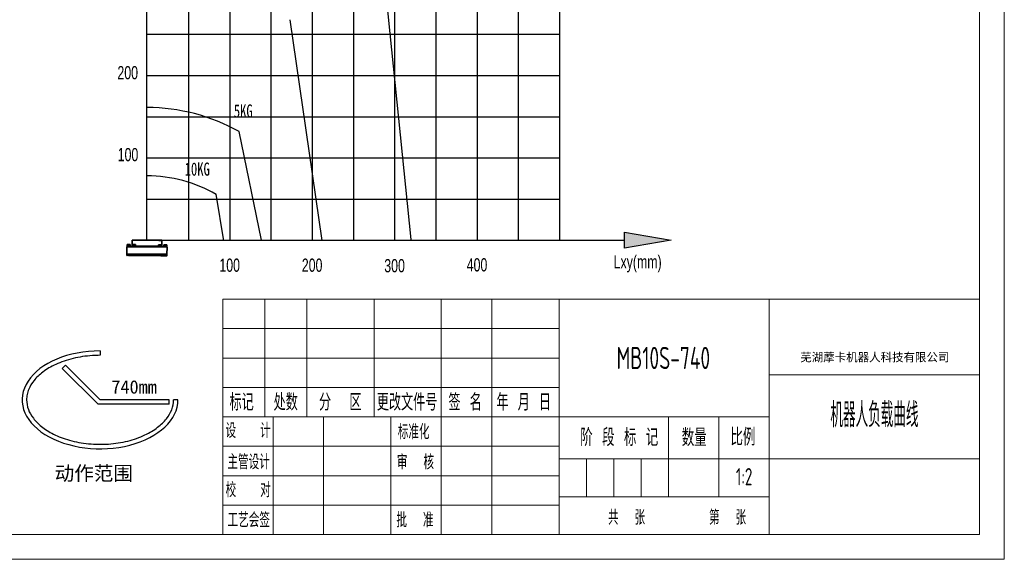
# Model space of a CAD drawing. Header units: millimetres. Extents: x -7686 to -856, y -458 to 6140.
# Tile 70 of 102: x -3671 to -3447, y 1803 to 1926. Entities that reach past the tile are written whole.
import ezdxf
from ezdxf.enums import TextEntityAlignment as Align

# ---------------------------------------------------------------- set-up
doc = ezdxf.new("R2010")
doc.units = ezdxf.units.MM
doc.header["$LTSCALE"] = 5
doc.linetypes.add('CENTER', pattern=[10.16, 6.35, -1.27, 1.27, -1.27])
for name, color, linetype, lineweight in [('1轮廓实线层', 7, 'Continuous', 18), ('2细线层', 4, 'Continuous', 13), ('6文字层', 3, 'Continuous', 13), ('L2', 6, 'Continuous', 13), ('图框层', 7, 'Continuous', 18)]:
    doc.layers.add(name, color=color, linetype=linetype, lineweight=lineweight)
doc.layers.add('剖面线层', color=7, linetype='Continuous')
doc.styles.add('PC_TEXTSTYLE', font='ISOCP.SHX', dxfattribs={"width": 0.707, "bigfont": 'GBCBIG.SHX'})
doc.styles.add('SLDTEXTSTYLE0', font='TXT', dxfattribs={"width": 0.7})
doc.styles.add('仿宋体', font='txt')
doc.styles.add('标准汉字', font='gbenor.shx', dxfattribs={"bigfont": 'gbcbig.shx'})

# ---------------------------------------------------------------- blocks, each defined once
blk = doc.blocks.new('ZwmFrameMain_3_A4^_^无分区图框^_^landscape')
at = {"layer": '1轮廓实线层'}
for p in [(267, 200), (0, 0)]:
    blk.add_line(p, (267, 0), dxfattribs=at)
at = {"layer": '2细线层'}
for p in [(272, 205), (-25, -5)]:
    blk.add_line(p, (272, -5), dxfattribs=at)
blk = doc.blocks.new('ZwmFrameMain_3_横向标题栏')
at = {"layer": '1轮廓实线层'}
for p, q in [((-153, 47.6), (0, 47.6)), ((-153, 0), (-153, 47.6))]:
    blk.add_line(p, q, dxfattribs=at)
at = {"layer": '2细线层', "color": 6, "linetype": 'Continuous'}
for p, q in [((-144.5, 23.8), (-144.5, 47.6)), ((-136, 23.8), (-136, 47.6)), ((-122.4, 23.8), (-122.4, 47.6)), ((-108.8, 0), (-108.8, 47.6)), ((-108.8, 23.8), (-108.8, 47.6)), ((-98.6, 0), (-98.6, 47.6)), ((-85, 0), (-85, 47.6)), ((-42.5, 0), (-42.5, 47.6)), ((-153, 41.65), (-85, 41.65)), ((-153, 35.7), (-85, 35.7)), ((-42.5, 32.3), (0, 32.3)), ((-153, 29.75), (-85, 29.75)), ((-153, 23.8), (-42.5, 23.8)), ((-142.8, 0), (-142.8, 23.8)), ((-132.6, 0), (-132.6, 23.8)), ((-62.9, 7.65), (-62.9, 23.8)), ((-52.7, 7.65), (-52.7, 23.8)), ((-153, 17.85), (-85, 17.85)), ((-85, 15.3), (0, 15.3)), ((-79.47, 7.65), (-79.47, 15.3)), ((-73.95, 7.65), (-73.95, 15.3)), ((-68.42, 7.65), (-68.42, 15.3)), ((-153, 11.9), (-85, 11.9)), ((-85, 7.65), (-42.5, 7.65)), ((-153, 5.95), (-85, 5.95))]:
    blk.add_line(p, q, dxfattribs=at)
at = {"layer": 'L2', "linetype": 'Continuous'}
blk.add_line((-119, 0), (-119, 23.8), dxfattribs=at)
at = {"layer": '6文字层', "color": 4, "linetype": 'Continuous', "insert": (-21.17, 35.77), "char_height": 1.7, "width": 46.9115, "attachment_point": 5, "style": '仿宋体'}
blk.add_mtext('芜湖藦卡机器人科技有限公司', dxfattribs=at)
at = {"layer": '6文字层', "color": 6, "style": '标准汉字'}
for s, insert, char_height, width, attachment_point in [('标记', (-149.17, 26.77), 3.4, 9.9025, 5), ('处数', (-140.26, 26.77), 3.4, 9.7325, 5), ('分  区', (-129.24, 26.77), 3.4, 16.2896, 5), ('更改文件号', (-115.72, 26.77), 3.4, 24.905, 5), ('签 名', (-103.99, 26.77), 3.4, 12.6286, 5), ('年 月 日', (-92.13, 26.77), 3.4, 20.3696, 5), ('设   计', (-147.87, 21.02), 2.975, 17.0478, 5), ('标准化', (-114.39, 20.78), 2.975, 13.1644, 5), ('阶 段 标 记', (-80.73, 17.89), 3.5, 25.8612, 7), ('数量', (-60.2, 17.85), 3.5, 8.5159, 7), ('比例', (-50.35, 17.98), 3.5, 7.9953, 7), ('主管设计', (-147.75, 14.68), 2.975, 17.1806, 5), ('审  核', (-114.03, 14.65), 2.975, 13.9931, 5), ('校   对', (-147.84, 9.04), 2.975, 17.2709, 5), ('共  张        第  张', (-75.11, 1.97), 2.975, 51.7172, 7), ('工艺会签', (-147.73, 2.95), 2.975, 17.255, 5), ('批  准', (-114.13, 2.95), 2.975, 14.1047, 5)]:
    blk.add_mtext(s, dxfattribs=dict(at, insert=insert, char_height=char_height, width=width, attachment_point=attachment_point))
at = {"layer": '6文字层', "color": 4, "style": 'PC_TEXTSTYLE', "flags": 8}
for tag, height, width, p, p2 in [('产品名称或材料标记', 4.5, 0.911854, (-77.25, 33.47), (-50.6, 33.47)), ('图样名称', 5, 2.846512, (-41.5, 21.71), (-1, 21.71)), ('图样代号', 5, 2.86875, (-41.5, 5.64), (-1, 5.64))]:
    blk.add_attdef(tag, text='', height=height, dxfattribs=dict(at, width=width)).set_placement(p, p2, align=Align.FIT)
at = {"layer": '6文字层', "color": 6, "style": 'PC_TEXTSTYLE', "width": 9.241641, "flags": 8}
blk.add_attdef('设计', text='', height=2.12, rotation=359.5768, dxfattribs=at).set_placement((-141.75, 19.99), (-133.89, 19.93), align=Align.FIT)
at = {"layer": '6文字层', "color": 6, "style": 'PC_TEXTSTYLE', "flags": 8}
for tag, height, width, p, p2 in [('审核', 2.12, 2.542374, (-141.61, 14.16), (-134.04, 14.16)), ('重量', 3.5, 1.685865, (-61.9, 10.1), (-53.7, 10.1)), ('比例', 3.5, 1.699352, (-51.7, 9.95), (-43.5, 9.95))]:
    blk.add_attdef(tag, text='', height=height, dxfattribs=dict(at, width=width)).set_placement(p, p2, align=Align.FIT)
blk = doc.blocks.new('*U36')
blk.add_line((-32.76, 0), (60.89, 0))
blk = doc.blocks.new('*U37')
at = {"color": 0, "linetype": 'ByBlock', "lineweight": -2, "transparency": 16777216}
for p in [(0, 102.96), (0, 93.6), (0, 84.24), (0, 74.88), (0, 65.52), (0, 56.16), (0, 46.8), (0, 37.44), (0, 28.08), (0, 18.72), (0, 9.36), (0, 0)]:
    blk.add_blockref('*U36', p, dxfattribs=at)
blk = doc.blocks.new('*U34')
blk.add_line((0.21, 74.88), (0.21, -37.44))
blk = doc.blocks.new('*U35')
at = {"color": 0, "linetype": 'ByBlock', "lineweight": -2, "transparency": 16777216}
for p in [(0, 0), (9.36, 0), (18.72, 0), (28.08, 0), (37.44, 0), (46.8, 0), (56.16, 0), (65.52, 0), (74.88, 0), (84.24, 0)]:
    blk.add_blockref('*U34', p, dxfattribs=at)

msp = doc.modelspace()

# ---------------------------------------------------------------- hatches: boundary and pattern name
h = msp.add_hatch(color=256)
h.dxf.hatch_style = 1
h.paths.add_polyline_path([(-3533.359, 1877.377), (-3533.359, 1873.75), (-3522.799, 1875.563)])

# ---------------------------------------------------------------- linework, layer by layer
for p, q in [((-3641.773, 1875.563), (-3641.773, 1999.692)), ((-3641.773, 1875.563), (-3533.359, 1875.563)), ((-3652.429, 1850.445), (-3652.429, 1849.434)), ((-3661.006, 1846.474), (-3660.291, 1847.188)), ((-3652.429, 1839.326), (-3660.291, 1847.188)), ((-3652.847, 1838.315), (-3661.006, 1846.474)), ((-3636.76, 1838.315), (-3652.847, 1838.315)), ((-3636.76, 1839.326), (-3652.429, 1839.326)), ((-3636.76, 1838.315), (-3636.76, 1839.326)), ((-3634.738, 1839.326), (-3635.749, 1839.326))]:
    msp.add_line(p, q)
at = {"color": 7, "true_color": 0xffffff}
for p, q in [((-3581.773, 1875.719), (-3589.596, 1952.132)), ((-3601.973, 1875.486), (-3609.278, 1925.678)), ((-3615.773, 1875.565), (-3620.864, 1900.254)), ((-3624.335, 1875.468), (-3626.071, 1886.027))]:
    msp.add_line(p, q, dxfattribs=at)
at = {"color": 7, "linetype": 'Continuous', "lineweight": 35, "true_color": 0xffffff}
for p, q in [((-3645.143, 1875.585), (-3645.152, 1874.233)), ((-3645.104, 1875.624), (-3645.143, 1875.585)), ((-3639.082, 1875.546), (-3645.143, 1875.585)), ((-3645.104, 1875.624), (-3639.112, 1875.585)), ((-3639.112, 1875.585), (-3638.422, 1875.581)), ((-3646.323, 1874.085), (-3646.333, 1872.486)), ((-3646.271, 1874.137), (-3646.323, 1874.085)), ((-3637.223, 1874.026), (-3646.323, 1874.085)), ((-3646.287, 1874.553), (-3646.29, 1874.202)), ((-3646.29, 1874.202), (-3646.29, 1874.137)), ((-3645.575, 1874.197), (-3646.29, 1874.202)), ((-3646.29, 1874.137), (-3646.271, 1874.137)), ((-3646.248, 1874.591), (-3646.287, 1874.553)), ((-3645.572, 1874.548), (-3646.287, 1874.553)), ((-3645.038, 1874.129), (-3646.269, 1874.137)), ((-3646.248, 1874.591), (-3645.611, 1874.587)), ((-3645.572, 1874.548), (-3645.611, 1874.587)), ((-3645.575, 1874.197), (-3645.572, 1874.548)), ((-3645.575, 1874.132), (-3645.575, 1874.197)), ((-3645.152, 1874.233), (-3645.113, 1874.194)), ((-3645.152, 1874.233), (-3645.071, 1874.233)), ((-3645.071, 1874.194), (-3645.113, 1874.194)), ((-3645.071, 1874.194), (-3645.072, 1874.129)), ((-3645.069, 1874.545), (-3645.071, 1874.194)), ((-3644.356, 1874.189), (-3645.071, 1874.194)), ((-3645.03, 1874.584), (-3645.069, 1874.545)), ((-3644.354, 1874.54), (-3645.069, 1874.545)), ((-3645.038, 1874.129), (-3644.866, 1874.127)), ((-3645.03, 1874.584), (-3644.393, 1874.579)), ((-3641.773, 1874.107), (-3644.866, 1874.127)), ((-3644.354, 1874.54), (-3644.393, 1874.579)), ((-3644.357, 1874.124), (-3644.356, 1874.189)), ((-3644.356, 1874.189), (-3644.354, 1874.54)), ((-3644.356, 1874.228), (-3639.188, 1874.195)), ((-3639.188, 1874.156), (-3644.356, 1874.189)), ((-3638.679, 1874.087), (-3641.773, 1874.107)), ((-3639.188, 1874.156), (-3639.189, 1874.091)), ((-3639.186, 1874.507), (-3639.188, 1874.156)), ((-3638.473, 1874.151), (-3639.188, 1874.156)), ((-3639.188, 1874.156), (-3638.831, 1874.153)), ((-3639.147, 1874.545), (-3639.186, 1874.507)), ((-3638.471, 1874.502), (-3639.186, 1874.507)), ((-3639.147, 1874.545), (-3638.51, 1874.541)), ((-3638.383, 1875.541), (-3639.082, 1875.546)), ((-3638.831, 1874.153), (-3638.473, 1874.151)), ((-3638.679, 1874.087), (-3638.508, 1874.086)), ((-3638.471, 1874.502), (-3638.51, 1874.541)), ((-3637.276, 1874.078), (-3638.508, 1874.086)), ((-3638.474, 1874.086), (-3638.473, 1874.151)), ((-3638.473, 1874.151), (-3638.471, 1874.502)), ((-3638.473, 1874.19), (-3638.392, 1874.19)), ((-3638.431, 1874.151), (-3638.473, 1874.151)), ((-3638.431, 1874.151), (-3638.392, 1874.19)), ((-3638.383, 1875.541), (-3638.422, 1875.581)), ((-3638.392, 1874.19), (-3638.383, 1875.541)), ((-3637.968, 1874.499), (-3637.97, 1874.148)), ((-3637.97, 1874.148), (-3637.97, 1874.083)), ((-3637.255, 1874.143), (-3637.97, 1874.148)), ((-3637.97, 1874.148), (-3637.36, 1874.144)), ((-3637.928, 1874.538), (-3637.968, 1874.499)), ((-3637.253, 1874.494), (-3637.968, 1874.499)), ((-3637.928, 1874.538), (-3637.291, 1874.533)), ((-3637.36, 1874.144), (-3637.255, 1874.143)), ((-3637.253, 1874.494), (-3637.291, 1874.533)), ((-3637.276, 1874.078), (-3637.255, 1874.078)), ((-3637.223, 1874.026), (-3637.275, 1874.078)), ((-3637.255, 1874.143), (-3637.253, 1874.494)), ((-3637.255, 1874.078), (-3637.255, 1874.143)), ((-3637.234, 1872.427), (-3637.223, 1874.026)), ((-3646.334, 1872.382), (-3646.335, 1872.174)), ((-3646.335, 1872.174), (-3638.568, 1872.124)), ((-3646.334, 1872.382), (-3638.567, 1872.332)), ((-3646.333, 1872.486), (-3646.282, 1872.434)), ((-3646.333, 1872.486), (-3637.234, 1872.427)), ((-3646.282, 1872.434), (-3637.286, 1872.375)), ((-3645.991, 1872.12), (-3644.127, 1872.108)), ((-3644.093, 1872.107), (-3639.479, 1872.078)), ((-3639.445, 1872.077), (-3637.814, 1872.067)), ((-3638.568, 1872.124), (-3637.236, 1872.115)), ((-3638.567, 1872.332), (-3637.234, 1872.323)), ((-3637.286, 1872.375), (-3637.234, 1872.427)), ((-3637.236, 1872.115), (-3637.234, 1872.323))]:
    msp.add_line(p, q, dxfattribs=at)
at = {"color": 1, "linetype": 'CENTER'}
msp.add_line((-3641.773, 1875.719), (-3641.773, 1875.563), dxfattribs=at)
msp.add_lwpolyline([(-3522.799, 1875.563), (-3533.359, 1873.75), (-3533.359, 1877.377)], close=True)
for centre, radius in [((-3641.773, 1875.641), 0.078), ((-3641.773, 1875.602), 0.039)]:
    msp.add_circle(centre, radius, dxfattribs=at)
at = {"color": 7, "true_color": 0xffffff}
for centre, radius, start in [((-3641.773, 1862.99), 42.729, 60.70276), ((-3641.773, 1858.927), 31.272, 59.84025)]:
    msp.add_arc(centre, radius, start, 90, dxfattribs=at)
at = {"color": 7, "linetype": 'Continuous', "lineweight": 35, "true_color": 0xffffff}
for centre, start, end in [((-3646.283, 1872.174), 179.62853, 269.62853), ((-3646.282, 1872.382), 89.62853, 179.62853), ((-3637.288, 1872.115), 269.62853, 359.62853), ((-3637.286, 1872.323), 359.62853, 89.62853)]:
    msp.add_arc(centre, 0.052, start, end, dxfattribs=at)
msp.add_ellipse((-3652.429, 1839.326), major_axis=(-17.69, 0), ratio=0.6285714, start_param=4.712389, end_param=9.424778)
for points, knots in [([(-3638.603, 1872.384), (-3638.737, 1872.385), (-3639.009, 1872.386), (-3639.479, 1872.39), (-3639.954, 1872.393), (-3640.42, 1872.396), (-3640.864, 1872.399), (-3641.32, 1872.401), (-3641.784, 1872.404), (-3642.248, 1872.407), (-3642.704, 1872.41), (-3643.147, 1872.413), (-3643.613, 1872.416), (-3644.089, 1872.419), (-3644.556, 1872.422), (-3644.972, 1872.425), (-3645.34, 1872.428), (-3645.66, 1872.43), (-3645.904, 1872.431), (-3646.078, 1872.432), (-3646.194, 1872.433), (-3646.268, 1872.434), (-3646.277, 1872.434), (-3646.282, 1872.434)], [0, 0, 0, 0, 0.0517517, 0.1051083, 0.1599676, 0.2028495, 0.2457379, 0.2895323, 0.3333333, 0.3771277, 0.4209287, 0.4638107, 0.5066991, 0.5615526, 0.6149106, 0.6666667, 0.7184169, 0.771775, 0.8266342, 0.8695162, 0.9124046, 0.956199, 1, 1, 1, 1]), ([(-3638.605, 1872.072), (-3638.481, 1872.071), (-3638.227, 1872.069), (-3637.91, 1872.067), (-3637.666, 1872.066), (-3637.491, 1872.065), (-3637.376, 1872.064), (-3637.302, 1872.063), (-3637.292, 1872.063), (-3637.288, 1872.063)], [0, 0, 0, 0, 0.1552551, 0.3153251, 0.4799027, 0.6085486, 0.7372138, 0.868597, 1, 1, 1, 1]), ([(-3637.286, 1872.375), (-3637.29, 1872.375), (-3637.3, 1872.375), (-3637.374, 1872.376), (-3637.489, 1872.377), (-3637.664, 1872.378), (-3637.908, 1872.379), (-3638.225, 1872.381), (-3638.479, 1872.383), (-3638.603, 1872.384)], [0, 0, 0, 0, 0.1313832, 0.2627862, 0.391432, 0.5200973, 0.6846577, 0.8447362, 1, 1, 1, 1])]:
    msp.add_open_spline(points, degree=3, knots=knots, dxfattribs=at)
msp.add_open_spline([(-3652.429, 1849.434), (-3653.014, 1849.434), (-3655.108, 1849.367), (-3658.638, 1848.833), (-3662.488, 1847.506), (-3665.473, 1845.738), (-3667.523, 1843.775), (-3668.577, 1842.009), (-3669.028, 1840.527), (-3669.108, 1839.726), (-3669.108, 1839.326), (-3669.108, 1838.596), (-3668.85, 1837.177), (-3667.699, 1835.109), (-3665.786, 1833.164), (-3663.022, 1831.41), (-3659.373, 1830.016), (-3655.073, 1829.218), (-3650.5, 1829.158), (-3646.071, 1829.854), (-3642.241, 1831.204), (-3639.289, 1832.986), (-3637.247, 1834.979), (-3636.039, 1837.084), (-3635.755, 1838.546), (-3635.749, 1839.294), (-3635.749, 1839.326)], degree=3, knots=[4.7123884, 4.7123884, 4.7123884, 4.7123884, 4.8153884, 5.0807377, 5.346087, 5.5876634, 5.8136735, 6.0306039, 6.1568946, 6.2831853, 6.2831853, 6.2831853, 6.5133726, 6.730244, 6.9471155, 7.1826003, 7.4344911, 7.7002051, 7.965919, 8.231633, 8.497347, 8.7382384, 8.9637222, 9.189206, 9.4146897, 9.4247731, 9.4247731, 9.4247731, 9.4247731])

# ---------------------------------------------------------------- block references
at = {"color": 32, "lineweight": 18, "true_color": 0xcd6928}
for name, p in [('*U37', (-3609.013, 1884.923)), ('*U35', (-3632.568, 1913.003))]:
    msp.add_blockref(name, p, dxfattribs=at)
at = {"layer": '图框层', "xscale": 1.1232, "yscale": 1.1232, "zscale": 1.1232}
msp.add_blockref('ZwmFrameMain_3_A4^_^无分区图框^_^landscape', (-3752.636, 1808.714), dxfattribs=at)
at = {"layer": '图框层'}
ref = msp.add_blockref('ZwmFrameMain_3_横向标题栏', (-3452.742, 1808.714), dxfattribs=dict(at, xscale=1.1232, yscale=1.1232, zscale=1.1232))
ref.add_attrib('产品名称或材料标记', 'MB10S-740', dxfattribs={"layer": '6文字层', "color": 4, "height": 5.0544, "style": 'PC_TEXTSTYLE', "width": 0.707}).set_placement((-3524.543, 1846.309), align=Align.CENTER)
ref.add_attrib('图样名称', '机器人负载曲线', dxfattribs={"layer": '6文字层', "color": 4, "height": 5.616, "style": 'PC_TEXTSTYLE', "width": 0.707}).set_placement((-3476.61, 1833.101), align=Align.CENTER)
ref.add_attrib('比例', '1:2', dxfattribs={"layer": '6文字层', "color": 6, "height": 3.9312, "style": 'PC_TEXTSTYLE', "width": 0.707}).set_placement((-3506.206, 1819.891), align=Align.CENTER)

# ---------------------------------------------------------------- texts
at = {"color": 1, "linetype": 'CENTER', "insert": (-3662.714, 1824.265), "char_height": 3.25, "attachment_point": 1}
msp.add_mtext_dynamic_manual_height_columns('{\\fSimSun|b0|i0|c134|p2;\\C3;动作范围}', width=25.55645, gutter_width=21.167, heights=[0], dxfattribs=at)
at = {"layer": '6文字层'}
msp.add_text('740mm', height=3.0326, dxfattribs=at).set_placement((-3644.706, 1839.831), align=Align.BOTTOM_CENTER)
at = {"layer": '剖面线层', "char_height": 2.9952, "attachment_point": 2, "style": 'SLDTEXTSTYLE0'}
for s, insert in [('{\\fDengXian|b0|i0|c134|p2;\\C3;200}', (-3646.148, 1915.136)), ('{\\C3;5KG}', (-3619.916, 1906.439)), ('{\\fDengXian|b0|i0|c134|p2;\\C3;100}', (-3646.086, 1896.524)), ('{\\C3;10KG}', (-3630.361, 1893.241)), ('{\\fDengXian|b0|i0|c134|p2;\\C3;100}', (-3623.001, 1871.413)), ('{\\fDengXian|b0|i0|c134|p2;\\C3;200}', (-3604.281, 1871.413)), ('{\\fDengXian|b0|i0|c134|p2;\\C3;300}', (-3585.561, 1871.296)), ('{\\fDengXian|b0|i0|c134|p2;\\C3;400}', (-3566.841, 1871.494)), ('{\\fDengXian|b0|i0|c134|p2;\\C3;Lxy(mm)}', (-3530.37, 1872.166))]:
    msp.add_mtext(s, dxfattribs=dict(at, insert=insert))

doc.saveas('drawing.dxf')
